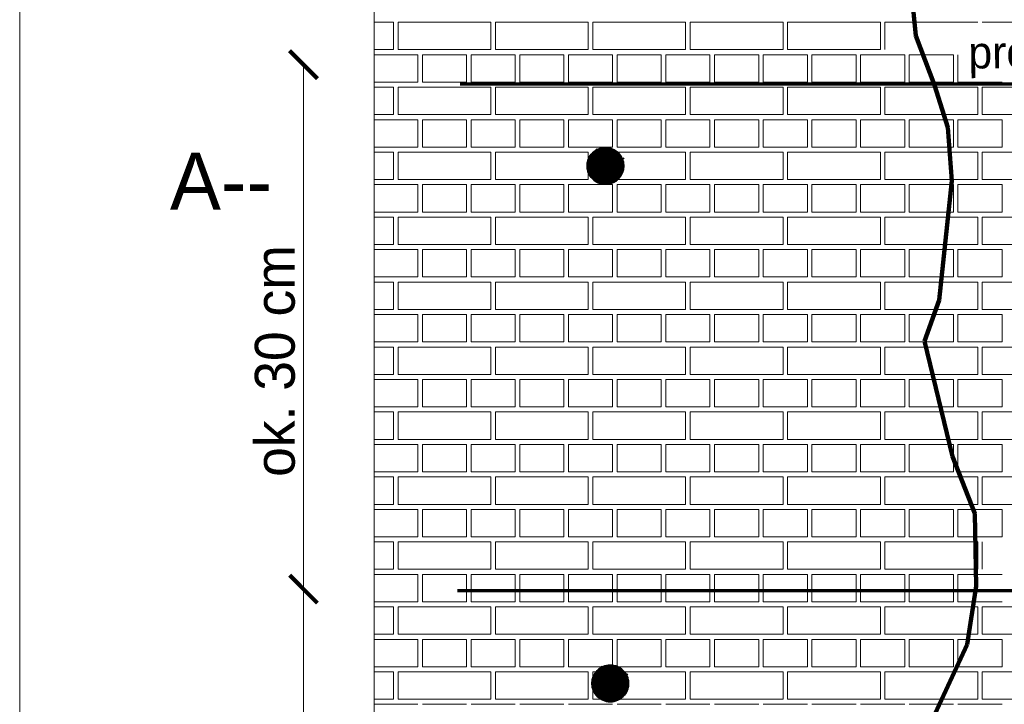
# Model space of a CAD drawing. Header units: millimetres. Extents: x 5545 to 136433, y -146986 to -36607.
# Tile 6 of 159: x 45148 to 45580, y -63820 to -63520. Entities that reach past the tile are written whole.
import ezdxf

# ---------------------------------------------------------------- set-up
doc = ezdxf.new("R2010")
doc.units = ezdxf.units.MM
doc.header["$LTSCALE"] = 8
doc.linetypes.add('DASHDOTX2', pattern=[50.8, 25.4, -12.7, 0, -12.7])
doc.layers.add('Arc_opisy', color=18, linetype='Continuous')
doc.layers.add('widok', color=2, linetype='Continuous', lineweight=20)

# ---------------------------------------------------------------- blocks, each defined once
blk = doc.blocks.new('_ArchTick')
at = {"color": 0, "linetype": 'ByBlock', "const_width": 0.15}
blk.add_lwpolyline([(-0.5, -0.5), (0.5, 0.5)], dxfattribs=at)

msp = doc.modelspace()

# ---------------------------------------------------------------- hatches: boundary and pattern name
at = {"linetype": 'DASHDOTX2', "lineweight": 25, "ltscale": 2}
h = msp.add_hatch(dxfattribs=at)
h.set_pattern_fill('ANSI31', color=2, scale=1.02375, style=0)
h.set_pattern_definition([(45, (149352.34746, -80792.34539), (-0.0904875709, 0.0904875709), [])])
h.paths.add_polyline_path([(45396.667, -63584.05, 0.599628), (45409.152, -63590.718), (45405.572, -63584.736), (45405.359, -63584.736), (45412.148, -63581.095, 0.827145)])
h.paths.add_polyline_path([(45412.712, -63584.05, 0.0946039), (45412.148, -63581.095), (45405.52, -63584.65), (45409.152, -63590.718, 0.2502907)])
h = msp.add_hatch(dxfattribs=at)
h.set_pattern_fill('ANSI31', color=5, scale=0.6825, style=0)
h.set_pattern_definition([(45, (114703.16108, -75056.42231), (-0.06032504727, 0.06032504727), [])])
h.paths.add_polyline_path([(45399.374, -63584.225, 0.599628), (45407.697, -63588.67), (45405.311, -63584.683), (45405.169, -63584.683), (45409.695, -63582.255, 0.827145)])
h.paths.add_polyline_path([(45410.071, -63584.225, 0.0946039), (45409.695, -63582.255), (45405.276, -63584.625), (45407.697, -63588.67, 0.2502907)])
h = msp.add_hatch(dxfattribs=at)
h.set_pattern_fill('ANSI31', color=2, scale=1.02375, style=0)
h.set_pattern_definition([(45, (149354.47353, -81019.03658), (-0.0904875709, 0.0904875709), [])])
h.paths.add_polyline_path([(45398.793, -63810.741, 0.599628), (45411.278, -63817.409), (45407.698, -63811.427), (45407.485, -63811.427), (45414.274, -63807.786, 0.827145)])
h.paths.add_polyline_path([(45414.838, -63810.741, 0.0946039), (45414.274, -63807.786), (45407.646, -63811.341), (45411.278, -63817.409, 0.2502907)])
h = msp.add_hatch(dxfattribs=at)
h.set_pattern_fill('ANSI31', color=5, scale=0.6825, style=0)
h.set_pattern_definition([(45, (114704.8654, -75283.577425), (-0.06032504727, 0.06032504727), [])])
h.paths.add_polyline_path([(45401.078, -63811.381, 0.599628), (45409.401, -63815.826), (45407.015, -63811.838), (45406.873, -63811.838), (45411.399, -63809.41, 0.827145)])
h.paths.add_polyline_path([(45411.775, -63811.381, 0.0946039), (45411.399, -63809.41), (45406.98, -63811.78), (45409.401, -63815.826, 0.2502907)])

# ---------------------------------------------------------------- linework, layer by layer
at = {"color": 7, "linetype": 'DASHDOTX2', "lineweight": 15, "ltscale": 2}
msp.add_line((45303.366, -63433.112), (45303.366, -64068.191), dxfattribs=at)
at = {"color": 1, "lineweight": 90, "ltscale": 2}
for p, q in [((45538.468, -63503.237), (45540.798, -63527.11)), ((45540.798, -63527.11), (45548.955, -63548.654)), ((45548.955, -63548.654), (45554.781, -63567.287)), ((45554.781, -63567.287), (45556.529, -63590.578)), ((45556.529, -63590.578), (45551.013, -63642.887)), ((45551.013, -63642.887), (45544.628, -63660.871)), ((45544.628, -63660.871), (45556.817, -63711.341)), ((45556.817, -63711.341), (45566.685, -63736.285)), ((45566.685, -63736.285), (45567.265, -63768.192)), ((45567.265, -63768.192), (45563.202, -63793.717)), ((45563.202, -63793.717), (45548.159, -63826.09))]:
    msp.add_line(p, q, dxfattribs=at)
at = {"color": 254, "lineweight": 15}
for p, q in [((45303.366, -63521.13), (45311.854, -63521.13)), ((45311.854, -63533.131), (45311.854, -63521.13)), ((45313.854, -63521.13), (45354.526, -63521.13)), ((45313.854, -63533.131), (45313.854, -63521.13)), ((45354.526, -63533.131), (45354.526, -63521.13)), ((45356.526, -63521.13), (45397.198, -63521.13)), ((45356.526, -63533.131), (45356.526, -63521.13)), ((45397.198, -63533.131), (45397.198, -63521.13)), ((45399.198, -63521.13), (45439.87, -63521.13)), ((45399.198, -63533.131), (45399.198, -63521.13)), ((45439.87, -63533.131), (45439.87, -63521.13)), ((45441.87, -63521.13), (45482.542, -63521.13)), ((45441.87, -63533.131), (45441.87, -63521.13)), ((45482.542, -63533.131), (45482.542, -63521.13)), ((45484.542, -63521.13), (45525.214, -63521.13)), ((45484.542, -63533.131), (45484.542, -63521.13)), ((45525.214, -63533.131), (45525.214, -63521.13)), ((45527.214, -63521.13), (45567.886, -63521.13)), ((45527.214, -63533.131), (45527.214, -63521.13)), ((45569.886, -63521.13), (45610.558, -63521.13)), ((45303.366, -63533.131), (45311.854, -63533.131)), ((45313.854, -63533.131), (45354.526, -63533.131)), ((45356.526, -63533.131), (45397.198, -63533.131)), ((45399.198, -63533.131), (45439.87, -63533.131)), ((45441.87, -63533.131), (45482.542, -63533.131)), ((45484.542, -63533.131), (45525.214, -63533.131)), ((45303.366, -63535.356), (45322.522, -63535.356)), ((45322.522, -63547.357), (45322.522, -63535.356)), ((45324.522, -63535.356), (45343.858, -63535.356)), ((45324.522, -63547.357), (45324.522, -63535.356)), ((45343.858, -63547.357), (45343.858, -63535.356)), ((45345.858, -63535.356), (45365.194, -63535.356)), ((45345.858, -63547.357), (45345.858, -63535.356)), ((45365.194, -63547.357), (45365.194, -63535.356)), ((45367.194, -63535.356), (45386.53, -63535.356)), ((45367.194, -63547.357), (45367.194, -63535.356)), ((45386.53, -63547.357), (45386.53, -63535.356)), ((45388.53, -63535.356), (45407.866, -63535.356)), ((45388.53, -63547.357), (45388.53, -63535.356)), ((45407.866, -63547.357), (45407.866, -63535.356)), ((45409.866, -63535.356), (45429.202, -63535.356)), ((45409.866, -63547.357), (45409.866, -63535.356)), ((45429.202, -63547.357), (45429.202, -63535.356)), ((45431.202, -63535.356), (45450.538, -63535.356)), ((45431.202, -63547.357), (45431.202, -63535.356)), ((45450.538, -63547.357), (45450.538, -63535.356)), ((45452.538, -63535.356), (45471.874, -63535.356)), ((45452.538, -63547.357), (45452.538, -63535.356)), ((45471.874, -63547.357), (45471.874, -63535.356)), ((45473.874, -63535.356), (45493.21, -63535.356)), ((45473.874, -63547.357), (45473.874, -63535.356)), ((45493.21, -63547.357), (45493.21, -63535.356)), ((45495.21, -63535.356), (45514.546, -63535.356)), ((45495.21, -63547.357), (45495.21, -63535.356)), ((45514.546, -63547.357), (45514.546, -63535.356)), ((45516.546, -63535.356), (45535.882, -63535.356)), ((45516.546, -63547.357), (45516.546, -63535.356)), ((45535.882, -63547.357), (45535.882, -63535.356)), ((45537.882, -63535.356), (45557.218, -63535.356)), ((45537.882, -63547.357), (45537.882, -63535.356)), ((45557.218, -63547.357), (45557.218, -63535.356)), ((45559.218, -63547.357), (45559.218, -63535.356)), ((45303.366, -63547.357), (45322.522, -63547.357)), ((45324.522, -63547.357), (45343.858, -63547.357)), ((45345.858, -63547.357), (45365.194, -63547.357)), ((45367.194, -63547.357), (45386.53, -63547.357)), ((45388.53, -63547.357), (45407.866, -63547.357)), ((45409.866, -63547.357), (45429.202, -63547.357)), ((45431.202, -63547.357), (45450.538, -63547.357)), ((45452.538, -63547.357), (45471.874, -63547.357)), ((45473.874, -63547.357), (45493.21, -63547.357)), ((45495.21, -63547.357), (45514.546, -63547.357)), ((45516.546, -63547.357), (45535.882, -63547.357)), ((45537.882, -63547.357), (45557.218, -63547.357)), ((45559.218, -63547.357), (45578.554, -63547.357)), ((45303.366, -63549.581), (45311.854, -63549.581)), ((45311.854, -63561.583), (45311.854, -63549.581)), ((45313.854, -63549.581), (45354.526, -63549.581)), ((45313.854, -63561.583), (45313.854, -63549.581)), ((45354.526, -63561.583), (45354.526, -63549.581)), ((45356.526, -63549.581), (45397.198, -63549.581)), ((45356.526, -63561.583), (45356.526, -63549.581)), ((45397.198, -63561.583), (45397.198, -63549.581)), ((45399.198, -63549.581), (45439.87, -63549.581)), ((45399.198, -63561.583), (45399.198, -63549.581)), ((45439.87, -63561.583), (45439.87, -63549.581)), ((45441.87, -63549.581), (45482.542, -63549.581)), ((45441.87, -63561.583), (45441.87, -63549.581)), ((45482.542, -63561.583), (45482.542, -63549.581)), ((45484.542, -63549.581), (45525.214, -63549.581)), ((45484.542, -63561.583), (45484.542, -63549.581)), ((45525.214, -63561.583), (45525.214, -63549.581)), ((45527.214, -63549.581), (45567.886, -63549.581)), ((45527.214, -63561.583), (45527.214, -63549.581)), ((45567.886, -63561.583), (45567.886, -63549.581)), ((45569.886, -63549.581), (45610.558, -63549.581)), ((45569.886, -63561.583), (45569.886, -63549.581)), ((45303.366, -63561.583), (45311.854, -63561.583)), ((45303.366, -63563.807), (45322.522, -63563.807)), ((45313.854, -63561.583), (45354.526, -63561.583)), ((45322.522, -63575.809), (45322.522, -63563.807)), ((45324.522, -63563.807), (45343.858, -63563.807)), ((45324.522, -63575.809), (45324.522, -63563.807)), ((45343.858, -63575.809), (45343.858, -63563.807)), ((45345.858, -63563.807), (45365.194, -63563.807)), ((45345.858, -63575.809), (45345.858, -63563.807)), ((45356.526, -63561.583), (45397.198, -63561.583)), ((45365.194, -63575.809), (45365.194, -63563.807)), ((45367.194, -63563.807), (45386.53, -63563.807)), ((45367.194, -63575.809), (45367.194, -63563.807)), ((45386.53, -63575.809), (45386.53, -63563.807)), ((45388.53, -63563.807), (45407.866, -63563.807)), ((45388.53, -63575.809), (45388.53, -63563.807)), ((45399.198, -63561.583), (45439.87, -63561.583)), ((45407.866, -63575.809), (45407.866, -63563.807)), ((45409.866, -63563.807), (45429.202, -63563.807)), ((45409.866, -63575.809), (45409.866, -63563.807)), ((45429.202, -63575.809), (45429.202, -63563.807)), ((45431.202, -63563.807), (45450.538, -63563.807)), ((45431.202, -63575.809), (45431.202, -63563.807)), ((45441.87, -63561.583), (45482.542, -63561.583)), ((45450.538, -63575.809), (45450.538, -63563.807)), ((45452.538, -63563.807), (45471.874, -63563.807)), ((45452.538, -63575.809), (45452.538, -63563.807)), ((45471.874, -63575.809), (45471.874, -63563.807)), ((45473.874, -63563.807), (45493.21, -63563.807)), ((45473.874, -63575.809), (45473.874, -63563.807)), ((45484.542, -63561.583), (45525.214, -63561.583)), ((45493.21, -63575.809), (45493.21, -63563.807)), ((45495.21, -63563.807), (45514.546, -63563.807)), ((45495.21, -63575.809), (45495.21, -63563.807)), ((45514.546, -63575.809), (45514.546, -63563.807)), ((45516.546, -63563.807), (45535.882, -63563.807)), ((45516.546, -63575.809), (45516.546, -63563.807)), ((45527.214, -63561.583), (45567.886, -63561.583)), ((45535.882, -63575.809), (45535.882, -63563.807)), ((45537.882, -63563.807), (45557.218, -63563.807)), ((45537.882, -63575.809), (45537.882, -63563.807)), ((45557.218, -63575.809), (45557.218, -63563.807)), ((45559.218, -63563.807), (45578.554, -63563.807)), ((45559.218, -63575.809), (45559.218, -63563.807)), ((45569.886, -63561.583), (45610.558, -63561.583)), ((45578.554, -63575.809), (45578.554, -63563.807)), ((45303.366, -63575.809), (45322.522, -63575.809)), ((45324.522, -63575.809), (45343.858, -63575.809)), ((45345.858, -63575.809), (45365.194, -63575.809)), ((45367.194, -63575.809), (45386.53, -63575.809)), ((45388.53, -63575.809), (45407.866, -63575.809)), ((45409.866, -63575.809), (45429.202, -63575.809)), ((45431.202, -63575.809), (45450.538, -63575.809)), ((45452.538, -63575.809), (45471.874, -63575.809)), ((45473.874, -63575.809), (45493.21, -63575.809)), ((45495.21, -63575.809), (45514.546, -63575.809)), ((45516.546, -63575.809), (45535.882, -63575.809)), ((45537.882, -63575.809), (45557.218, -63575.809)), ((45559.218, -63575.809), (45578.554, -63575.809)), ((45303.366, -63578.033), (45311.854, -63578.033)), ((45311.854, -63590.035), (45311.854, -63578.033)), ((45313.854, -63578.033), (45354.526, -63578.033)), ((45313.854, -63590.035), (45313.854, -63578.033)), ((45354.526, -63590.035), (45354.526, -63578.033)), ((45356.526, -63578.033), (45397.198, -63578.033)), ((45356.526, -63590.035), (45356.526, -63578.033)), ((45397.198, -63590.035), (45397.198, -63578.033)), ((45399.198, -63578.033), (45439.87, -63578.033)), ((45399.198, -63590.035), (45399.198, -63578.033)), ((45439.87, -63590.035), (45439.87, -63578.033)), ((45441.87, -63578.033), (45482.542, -63578.033)), ((45441.87, -63590.035), (45441.87, -63578.033)), ((45482.542, -63590.035), (45482.542, -63578.033)), ((45484.542, -63578.033), (45525.214, -63578.033)), ((45484.542, -63590.035), (45484.542, -63578.033)), ((45525.214, -63590.035), (45525.214, -63578.033)), ((45527.214, -63578.033), (45567.886, -63578.033)), ((45527.214, -63590.035), (45527.214, -63578.033)), ((45567.886, -63590.035), (45567.886, -63578.033)), ((45569.886, -63578.033), (45610.558, -63578.033)), ((45569.886, -63590.035), (45569.886, -63578.033)), ((45303.366, -63590.035), (45311.854, -63590.035)), ((45313.854, -63590.035), (45354.526, -63590.035)), ((45356.526, -63590.035), (45397.198, -63590.035)), ((45399.198, -63590.035), (45439.87, -63590.035)), ((45441.87, -63590.035), (45482.542, -63590.035)), ((45484.542, -63590.035), (45525.214, -63590.035)), ((45527.214, -63590.035), (45567.886, -63590.035)), ((45569.886, -63590.035), (45610.558, -63590.035)), ((45303.366, -63592.259), (45322.522, -63592.259)), ((45322.522, -63604.26), (45322.522, -63592.259)), ((45324.522, -63592.259), (45343.858, -63592.259)), ((45324.522, -63604.26), (45324.522, -63592.259)), ((45343.858, -63604.26), (45343.858, -63592.259)), ((45345.858, -63592.259), (45365.194, -63592.259)), ((45345.858, -63604.26), (45345.858, -63592.259)), ((45365.194, -63604.26), (45365.194, -63592.259)), ((45367.194, -63592.259), (45386.53, -63592.259)), ((45367.194, -63604.26), (45367.194, -63592.259)), ((45386.53, -63604.26), (45386.53, -63592.259)), ((45388.53, -63592.259), (45407.866, -63592.259)), ((45388.53, -63604.26), (45388.53, -63592.259)), ((45407.866, -63604.26), (45407.866, -63592.259)), ((45409.866, -63592.259), (45429.202, -63592.259)), ((45409.866, -63604.26), (45409.866, -63592.259)), ((45429.202, -63604.26), (45429.202, -63592.259)), ((45431.202, -63592.259), (45450.538, -63592.259)), ((45431.202, -63604.26), (45431.202, -63592.259)), ((45450.538, -63604.26), (45450.538, -63592.259)), ((45452.538, -63592.259), (45471.874, -63592.259)), ((45452.538, -63604.26), (45452.538, -63592.259)), ((45471.874, -63604.26), (45471.874, -63592.259)), ((45473.874, -63592.259), (45493.21, -63592.259)), ((45473.874, -63604.26), (45473.874, -63592.259)), ((45493.21, -63604.26), (45493.21, -63592.259)), ((45495.21, -63592.259), (45514.546, -63592.259)), ((45495.21, -63604.26), (45495.21, -63592.259)), ((45514.546, -63604.26), (45514.546, -63592.259)), ((45516.546, -63592.259), (45535.882, -63592.259)), ((45516.546, -63604.26), (45516.546, -63592.259)), ((45535.882, -63604.26), (45535.882, -63592.259)), ((45537.882, -63592.259), (45557.218, -63592.259)), ((45537.882, -63604.26), (45537.882, -63592.259)), ((45557.218, -63604.26), (45557.218, -63592.259)), ((45559.218, -63592.259), (45578.554, -63592.259)), ((45559.218, -63604.26), (45559.218, -63592.259)), ((45578.554, -63604.26), (45578.554, -63592.259)), ((45303.366, -63604.26), (45322.522, -63604.26)), ((45303.366, -63606.485), (45311.854, -63606.485)), ((45311.854, -63618.486), (45311.854, -63606.485)), ((45313.854, -63606.485), (45354.526, -63606.485)), ((45313.854, -63618.486), (45313.854, -63606.485)), ((45324.522, -63604.26), (45343.858, -63604.26)), ((45345.858, -63604.26), (45365.194, -63604.26)), ((45354.526, -63618.486), (45354.526, -63606.485)), ((45356.526, -63606.485), (45397.198, -63606.485)), ((45356.526, -63618.486), (45356.526, -63606.485)), ((45367.194, -63604.26), (45386.53, -63604.26)), ((45388.53, -63604.26), (45407.866, -63604.26)), ((45397.198, -63618.486), (45397.198, -63606.485)), ((45399.198, -63606.485), (45439.87, -63606.485)), ((45399.198, -63618.486), (45399.198, -63606.485)), ((45409.866, -63604.26), (45429.202, -63604.26)), ((45431.202, -63604.26), (45450.538, -63604.26)), ((45439.87, -63618.486), (45439.87, -63606.485)), ((45441.87, -63606.485), (45482.542, -63606.485)), ((45441.87, -63618.486), (45441.87, -63606.485)), ((45452.538, -63604.26), (45471.874, -63604.26)), ((45473.874, -63604.26), (45493.21, -63604.26)), ((45482.542, -63618.486), (45482.542, -63606.485)), ((45484.542, -63606.485), (45525.214, -63606.485)), ((45484.542, -63618.486), (45484.542, -63606.485)), ((45495.21, -63604.26), (45514.546, -63604.26)), ((45516.546, -63604.26), (45535.882, -63604.26)), ((45525.214, -63618.486), (45525.214, -63606.485)), ((45527.214, -63606.485), (45567.886, -63606.485)), ((45527.214, -63618.486), (45527.214, -63606.485)), ((45537.882, -63604.26), (45557.218, -63604.26)), ((45559.218, -63604.26), (45578.554, -63604.26)), ((45567.886, -63618.486), (45567.886, -63606.485)), ((45569.886, -63606.485), (45610.558, -63606.485)), ((45569.886, -63618.486), (45569.886, -63606.485)), ((45303.366, -63618.486), (45311.854, -63618.486)), ((45303.366, -63620.711), (45322.522, -63620.711)), ((45313.854, -63618.486), (45354.526, -63618.486)), ((45322.522, -63632.712), (45322.522, -63620.711)), ((45324.522, -63620.711), (45343.858, -63620.711)), ((45324.522, -63632.712), (45324.522, -63620.711)), ((45343.858, -63632.712), (45343.858, -63620.711)), ((45345.858, -63620.711), (45365.194, -63620.711)), ((45345.858, -63632.712), (45345.858, -63620.711)), ((45356.526, -63618.486), (45397.198, -63618.486)), ((45365.194, -63632.712), (45365.194, -63620.711)), ((45367.194, -63620.711), (45386.53, -63620.711)), ((45367.194, -63632.712), (45367.194, -63620.711)), ((45386.53, -63632.712), (45386.53, -63620.711)), ((45388.53, -63620.711), (45407.866, -63620.711)), ((45388.53, -63632.712), (45388.53, -63620.711)), ((45399.198, -63618.486), (45439.87, -63618.486)), ((45407.866, -63632.712), (45407.866, -63620.711)), ((45409.866, -63620.711), (45429.202, -63620.711)), ((45409.866, -63632.712), (45409.866, -63620.711)), ((45429.202, -63632.712), (45429.202, -63620.711)), ((45431.202, -63620.711), (45450.538, -63620.711)), ((45431.202, -63632.712), (45431.202, -63620.711)), ((45441.87, -63618.486), (45482.542, -63618.486)), ((45450.538, -63632.712), (45450.538, -63620.711)), ((45452.538, -63620.711), (45471.874, -63620.711)), ((45452.538, -63632.712), (45452.538, -63620.711)), ((45471.874, -63632.712), (45471.874, -63620.711)), ((45473.874, -63620.711), (45493.21, -63620.711)), ((45473.874, -63632.712), (45473.874, -63620.711)), ((45484.542, -63618.486), (45525.214, -63618.486)), ((45493.21, -63632.712), (45493.21, -63620.711)), ((45495.21, -63620.711), (45514.546, -63620.711)), ((45495.21, -63632.712), (45495.21, -63620.711)), ((45514.546, -63632.712), (45514.546, -63620.711)), ((45516.546, -63620.711), (45535.882, -63620.711)), ((45516.546, -63632.712), (45516.546, -63620.711)), ((45527.214, -63618.486), (45567.886, -63618.486)), ((45535.882, -63632.712), (45535.882, -63620.711)), ((45537.882, -63620.711), (45557.218, -63620.711)), ((45537.882, -63632.712), (45537.882, -63620.711)), ((45557.218, -63632.712), (45557.218, -63620.711)), ((45559.218, -63620.711), (45578.554, -63620.711)), ((45559.218, -63632.712), (45559.218, -63620.711)), ((45569.886, -63618.486), (45610.558, -63618.486)), ((45578.554, -63632.712), (45578.554, -63620.711)), ((45303.366, -63632.712), (45322.522, -63632.712)), ((45324.522, -63632.712), (45343.858, -63632.712)), ((45345.858, -63632.712), (45365.194, -63632.712)), ((45367.194, -63632.712), (45386.53, -63632.712)), ((45388.53, -63632.712), (45407.866, -63632.712)), ((45409.866, -63632.712), (45429.202, -63632.712)), ((45431.202, -63632.712), (45450.538, -63632.712)), ((45452.538, -63632.712), (45471.874, -63632.712)), ((45473.874, -63632.712), (45493.21, -63632.712)), ((45495.21, -63632.712), (45514.546, -63632.712)), ((45516.546, -63632.712), (45535.882, -63632.712)), ((45537.882, -63632.712), (45557.218, -63632.712)), ((45559.218, -63632.712), (45578.554, -63632.712)), ((45303.366, -63634.936), (45311.854, -63634.936)), ((45311.854, -63646.938), (45311.854, -63634.936)), ((45313.854, -63634.936), (45354.526, -63634.936)), ((45313.854, -63646.938), (45313.854, -63634.936)), ((45354.526, -63646.938), (45354.526, -63634.936)), ((45356.526, -63634.936), (45397.198, -63634.936)), ((45356.526, -63646.938), (45356.526, -63634.936)), ((45397.198, -63646.938), (45397.198, -63634.936)), ((45399.198, -63634.936), (45439.87, -63634.936)), ((45399.198, -63646.938), (45399.198, -63634.936)), ((45439.87, -63646.938), (45439.87, -63634.936)), ((45441.87, -63634.936), (45482.542, -63634.936)), ((45441.87, -63646.938), (45441.87, -63634.936)), ((45482.542, -63646.938), (45482.542, -63634.936)), ((45484.542, -63634.936), (45525.214, -63634.936)), ((45484.542, -63646.938), (45484.542, -63634.936)), ((45525.214, -63646.938), (45525.214, -63634.936)), ((45527.214, -63634.936), (45567.886, -63634.936)), ((45527.214, -63646.938), (45527.214, -63634.936)), ((45567.886, -63646.938), (45567.886, -63634.936)), ((45569.886, -63634.936), (45610.558, -63634.936)), ((45569.886, -63646.938), (45569.886, -63634.936)), ((45303.366, -63646.938), (45311.854, -63646.938)), ((45303.366, -63649.162), (45322.522, -63649.162)), ((45313.854, -63646.938), (45354.526, -63646.938)), ((45322.522, -63661.164), (45322.522, -63649.162)), ((45324.522, -63649.162), (45343.858, -63649.162)), ((45324.522, -63661.164), (45324.522, -63649.162)), ((45343.858, -63661.164), (45343.858, -63649.162)), ((45345.858, -63649.162), (45365.194, -63649.162)), ((45345.858, -63661.164), (45345.858, -63649.162)), ((45356.526, -63646.938), (45397.198, -63646.938)), ((45365.194, -63661.164), (45365.194, -63649.162)), ((45367.194, -63649.162), (45386.53, -63649.162)), ((45367.194, -63661.164), (45367.194, -63649.162)), ((45386.53, -63661.164), (45386.53, -63649.162)), ((45388.53, -63649.162), (45407.866, -63649.162)), ((45388.53, -63661.164), (45388.53, -63649.162)), ((45399.198, -63646.938), (45439.87, -63646.938)), ((45407.866, -63661.164), (45407.866, -63649.162)), ((45409.866, -63649.162), (45429.202, -63649.162)), ((45409.866, -63661.164), (45409.866, -63649.162)), ((45429.202, -63661.164), (45429.202, -63649.162)), ((45431.202, -63649.162), (45450.538, -63649.162)), ((45431.202, -63661.164), (45431.202, -63649.162)), ((45441.87, -63646.938), (45482.542, -63646.938)), ((45450.538, -63661.164), (45450.538, -63649.162)), ((45452.538, -63649.162), (45471.874, -63649.162)), ((45452.538, -63661.164), (45452.538, -63649.162)), ((45471.874, -63661.164), (45471.874, -63649.162)), ((45473.874, -63649.162), (45493.21, -63649.162)), ((45473.874, -63661.164), (45473.874, -63649.162)), ((45484.542, -63646.938), (45525.214, -63646.938)), ((45493.21, -63661.164), (45493.21, -63649.162)), ((45495.21, -63649.162), (45514.546, -63649.162)), ((45495.21, -63661.164), (45495.21, -63649.162)), ((45514.546, -63661.164), (45514.546, -63649.162)), ((45516.546, -63649.162), (45535.882, -63649.162)), ((45516.546, -63661.164), (45516.546, -63649.162)), ((45527.214, -63646.938), (45567.886, -63646.938)), ((45535.882, -63661.164), (45535.882, -63649.162)), ((45537.882, -63649.162), (45557.218, -63649.162)), ((45537.882, -63661.164), (45537.882, -63649.162)), ((45557.218, -63661.164), (45557.218, -63649.162)), ((45559.218, -63649.162), (45578.554, -63649.162)), ((45559.218, -63661.164), (45559.218, -63649.162)), ((45569.886, -63646.938), (45610.558, -63646.938)), ((45578.554, -63661.164), (45578.554, -63649.162)), ((45303.366, -63661.164), (45322.522, -63661.164)), ((45303.366, -63663.388), (45311.854, -63663.388)), ((45311.854, -63675.39), (45311.854, -63663.388)), ((45313.854, -63663.388), (45354.526, -63663.388)), ((45313.854, -63675.39), (45313.854, -63663.388)), ((45324.522, -63661.164), (45343.858, -63661.164)), ((45345.858, -63661.164), (45365.194, -63661.164)), ((45354.526, -63675.39), (45354.526, -63663.388)), ((45356.526, -63663.388), (45397.198, -63663.388)), ((45356.526, -63675.39), (45356.526, -63663.388)), ((45367.194, -63661.164), (45386.53, -63661.164)), ((45388.53, -63661.164), (45407.866, -63661.164)), ((45397.198, -63675.39), (45397.198, -63663.388)), ((45399.198, -63663.388), (45439.87, -63663.388)), ((45399.198, -63675.39), (45399.198, -63663.388)), ((45409.866, -63661.164), (45429.202, -63661.164)), ((45431.202, -63661.164), (45450.538, -63661.164)), ((45439.87, -63675.39), (45439.87, -63663.388)), ((45441.87, -63663.388), (45482.542, -63663.388)), ((45441.87, -63675.39), (45441.87, -63663.388)), ((45452.538, -63661.164), (45471.874, -63661.164)), ((45473.874, -63661.164), (45493.21, -63661.164)), ((45482.542, -63675.39), (45482.542, -63663.388)), ((45484.542, -63663.388), (45525.214, -63663.388)), ((45484.542, -63675.39), (45484.542, -63663.388)), ((45495.21, -63661.164), (45514.546, -63661.164)), ((45516.546, -63661.164), (45535.882, -63661.164)), ((45525.214, -63675.39), (45525.214, -63663.388)), ((45527.214, -63663.388), (45567.886, -63663.388)), ((45527.214, -63675.39), (45527.214, -63663.388)), ((45537.882, -63661.164), (45557.218, -63661.164)), ((45559.218, -63661.164), (45578.554, -63661.164)), ((45567.886, -63675.39), (45567.886, -63663.388)), ((45569.886, -63663.388), (45610.558, -63663.388)), ((45569.886, -63675.39), (45569.886, -63663.388)), ((45303.366, -63675.39), (45311.854, -63675.39)), ((45313.854, -63675.39), (45354.526, -63675.39)), ((45356.526, -63675.39), (45397.198, -63675.39)), ((45399.198, -63675.39), (45439.87, -63675.39)), ((45441.87, -63675.39), (45482.542, -63675.39)), ((45484.542, -63675.39), (45525.214, -63675.39)), ((45527.214, -63675.39), (45567.886, -63675.39)), ((45569.886, -63675.39), (45610.558, -63675.39)), ((45303.366, -63677.614), (45322.522, -63677.614)), ((45322.522, -63689.615), (45322.522, -63677.614)), ((45324.522, -63677.614), (45343.858, -63677.614)), ((45324.522, -63689.615), (45324.522, -63677.614)), ((45343.858, -63689.615), (45343.858, -63677.614)), ((45345.858, -63677.614), (45365.194, -63677.614)), ((45345.858, -63689.615), (45345.858, -63677.614)), ((45365.194, -63689.615), (45365.194, -63677.614)), ((45367.194, -63677.614), (45386.53, -63677.614)), ((45367.194, -63689.615), (45367.194, -63677.614)), ((45386.53, -63689.615), (45386.53, -63677.614)), ((45388.53, -63677.614), (45407.866, -63677.614)), ((45388.53, -63689.615), (45388.53, -63677.614)), ((45407.866, -63689.615), (45407.866, -63677.614)), ((45409.866, -63677.614), (45429.202, -63677.614)), ((45409.866, -63689.615), (45409.866, -63677.614)), ((45429.202, -63689.615), (45429.202, -63677.614)), ((45431.202, -63677.614), (45450.538, -63677.614)), ((45431.202, -63689.615), (45431.202, -63677.614)), ((45450.538, -63689.615), (45450.538, -63677.614)), ((45452.538, -63677.614), (45471.874, -63677.614)), ((45452.538, -63689.615), (45452.538, -63677.614)), ((45471.874, -63689.615), (45471.874, -63677.614)), ((45473.874, -63677.614), (45493.21, -63677.614)), ((45473.874, -63689.615), (45473.874, -63677.614)), ((45493.21, -63689.615), (45493.21, -63677.614)), ((45495.21, -63677.614), (45514.546, -63677.614)), ((45495.21, -63689.615), (45495.21, -63677.614)), ((45514.546, -63689.615), (45514.546, -63677.614)), ((45516.546, -63677.614), (45535.882, -63677.614)), ((45516.546, -63689.615), (45516.546, -63677.614)), ((45535.882, -63689.615), (45535.882, -63677.614)), ((45537.882, -63677.614), (45557.218, -63677.614)), ((45537.882, -63689.615), (45537.882, -63677.614)), ((45557.218, -63689.615), (45557.218, -63677.614)), ((45559.218, -63677.614), (45578.554, -63677.614)), ((45559.218, -63689.615), (45559.218, -63677.614)), ((45578.554, -63689.615), (45578.554, -63677.614)), ((45303.366, -63689.615), (45322.522, -63689.615)), ((45324.522, -63689.615), (45343.858, -63689.615)), ((45345.858, -63689.615), (45365.194, -63689.615)), ((45367.194, -63689.615), (45386.53, -63689.615)), ((45388.53, -63689.615), (45407.866, -63689.615)), ((45409.866, -63689.615), (45429.202, -63689.615)), ((45431.202, -63689.615), (45450.538, -63689.615)), ((45452.538, -63689.615), (45471.874, -63689.615)), ((45473.874, -63689.615), (45493.21, -63689.615)), ((45495.21, -63689.615), (45514.546, -63689.615)), ((45516.546, -63689.615), (45535.882, -63689.615)), ((45537.882, -63689.615), (45557.218, -63689.615)), ((45559.218, -63689.615), (45578.554, -63689.615)), ((45303.366, -63691.84), (45311.854, -63691.84)), ((45311.854, -63703.841), (45311.854, -63691.84)), ((45313.854, -63691.84), (45354.526, -63691.84)), ((45313.854, -63703.841), (45313.854, -63691.84)), ((45354.526, -63703.841), (45354.526, -63691.84)), ((45356.526, -63691.84), (45397.198, -63691.84)), ((45356.526, -63703.841), (45356.526, -63691.84)), ((45397.198, -63703.841), (45397.198, -63691.84)), ((45399.198, -63691.84), (45439.87, -63691.84)), ((45399.198, -63703.841), (45399.198, -63691.84)), ((45439.87, -63703.841), (45439.87, -63691.84)), ((45441.87, -63691.84), (45482.542, -63691.84)), ((45441.87, -63703.841), (45441.87, -63691.84)), ((45482.542, -63703.841), (45482.542, -63691.84)), ((45484.542, -63691.84), (45525.214, -63691.84)), ((45484.542, -63703.841), (45484.542, -63691.84)), ((45525.214, -63703.841), (45525.214, -63691.84)), ((45527.214, -63691.84), (45567.886, -63691.84)), ((45527.214, -63703.841), (45527.214, -63691.84)), ((45567.886, -63703.841), (45567.886, -63691.84)), ((45569.886, -63691.84), (45610.558, -63691.84)), ((45569.886, -63703.841), (45569.886, -63691.84)), ((45303.366, -63703.841), (45311.854, -63703.841)), ((45303.366, -63706.066), (45322.522, -63706.066)), ((45313.854, -63703.841), (45354.526, -63703.841)), ((45322.522, -63718.067), (45322.522, -63706.066)), ((45324.522, -63706.066), (45343.858, -63706.066)), ((45324.522, -63718.067), (45324.522, -63706.066)), ((45343.858, -63718.067), (45343.858, -63706.066)), ((45345.858, -63706.066), (45365.194, -63706.066)), ((45345.858, -63718.067), (45345.858, -63706.066)), ((45356.526, -63703.841), (45397.198, -63703.841)), ((45365.194, -63718.067), (45365.194, -63706.066)), ((45367.194, -63706.066), (45386.53, -63706.066)), ((45367.194, -63718.067), (45367.194, -63706.066)), ((45386.53, -63718.067), (45386.53, -63706.066)), ((45388.53, -63706.066), (45407.866, -63706.066)), ((45388.53, -63718.067), (45388.53, -63706.066)), ((45399.198, -63703.841), (45439.87, -63703.841)), ((45407.866, -63718.067), (45407.866, -63706.066)), ((45409.866, -63706.066), (45429.202, -63706.066)), ((45409.866, -63718.067), (45409.866, -63706.066)), ((45429.202, -63718.067), (45429.202, -63706.066)), ((45431.202, -63706.066), (45450.538, -63706.066)), ((45431.202, -63718.067), (45431.202, -63706.066)), ((45441.87, -63703.841), (45482.542, -63703.841)), ((45450.538, -63718.067), (45450.538, -63706.066)), ((45452.538, -63706.066), (45471.874, -63706.066)), ((45452.538, -63718.067), (45452.538, -63706.066)), ((45471.874, -63718.067), (45471.874, -63706.066)), ((45473.874, -63706.066), (45493.21, -63706.066)), ((45473.874, -63718.067), (45473.874, -63706.066)), ((45484.542, -63703.841), (45525.214, -63703.841)), ((45493.21, -63718.067), (45493.21, -63706.066)), ((45495.21, -63706.066), (45514.546, -63706.066)), ((45495.21, -63718.067), (45495.21, -63706.066)), ((45514.546, -63718.067), (45514.546, -63706.066)), ((45516.546, -63706.066), (45535.882, -63706.066)), ((45516.546, -63718.067), (45516.546, -63706.066)), ((45527.214, -63703.841), (45567.886, -63703.841)), ((45535.882, -63718.067), (45535.882, -63706.066)), ((45537.882, -63706.066), (45557.218, -63706.066)), ((45537.882, -63718.067), (45537.882, -63706.066)), ((45557.218, -63718.067), (45557.218, -63706.066)), ((45559.218, -63706.066), (45578.554, -63706.066)), ((45559.218, -63718.067), (45559.218, -63706.066)), ((45569.886, -63703.841), (45610.558, -63703.841)), ((45578.554, -63718.067), (45578.554, -63706.066)), ((45303.366, -63718.067), (45322.522, -63718.067)), ((45324.522, -63718.067), (45343.858, -63718.067)), ((45345.858, -63718.067), (45365.194, -63718.067)), ((45367.194, -63718.067), (45386.53, -63718.067)), ((45388.53, -63718.067), (45407.866, -63718.067)), ((45409.866, -63718.067), (45429.202, -63718.067)), ((45431.202, -63718.067), (45450.538, -63718.067)), ((45452.538, -63718.067), (45471.874, -63718.067)), ((45473.874, -63718.067), (45493.21, -63718.067)), ((45495.21, -63718.067), (45514.546, -63718.067)), ((45516.546, -63718.067), (45535.882, -63718.067)), ((45537.882, -63718.067), (45557.218, -63718.067)), ((45559.218, -63718.067), (45578.554, -63718.067)), ((45303.366, -63720.291), (45311.854, -63720.291)), ((45311.854, -63732.293), (45311.854, -63720.291)), ((45313.854, -63720.291), (45354.526, -63720.291)), ((45313.854, -63732.293), (45313.854, -63720.291)), ((45354.526, -63732.293), (45354.526, -63720.291)), ((45356.526, -63720.291), (45397.198, -63720.291)), ((45356.526, -63732.293), (45356.526, -63720.291)), ((45397.198, -63732.293), (45397.198, -63720.291)), ((45399.198, -63720.291), (45439.87, -63720.291)), ((45399.198, -63732.293), (45399.198, -63720.291)), ((45439.87, -63732.293), (45439.87, -63720.291)), ((45441.87, -63720.291), (45482.542, -63720.291)), ((45441.87, -63732.293), (45441.87, -63720.291)), ((45482.542, -63732.293), (45482.542, -63720.291)), ((45484.542, -63720.291), (45525.214, -63720.291)), ((45484.542, -63732.293), (45484.542, -63720.291)), ((45525.214, -63732.293), (45525.214, -63720.291)), ((45527.214, -63720.291), (45567.886, -63720.291)), ((45527.214, -63732.293), (45527.214, -63720.291)), ((45567.886, -63732.293), (45567.886, -63720.291)), ((45569.886, -63720.291), (45610.558, -63720.291)), ((45569.886, -63732.293), (45569.886, -63720.291)), ((45303.366, -63732.293), (45311.854, -63732.293)), ((45313.854, -63732.293), (45354.526, -63732.293)), ((45356.526, -63732.293), (45397.198, -63732.293)), ((45399.198, -63732.293), (45439.87, -63732.293)), ((45441.87, -63732.293), (45482.542, -63732.293)), ((45484.542, -63732.293), (45525.214, -63732.293)), ((45527.214, -63732.293), (45567.886, -63732.293)), ((45569.886, -63732.293), (45610.558, -63732.293)), ((45303.366, -63734.517), (45322.522, -63734.517)), ((45322.522, -63746.519), (45322.522, -63734.517)), ((45324.522, -63734.517), (45343.858, -63734.517)), ((45324.522, -63746.519), (45324.522, -63734.517)), ((45343.858, -63746.519), (45343.858, -63734.517)), ((45345.858, -63734.517), (45365.194, -63734.517)), ((45345.858, -63746.519), (45345.858, -63734.517)), ((45365.194, -63746.519), (45365.194, -63734.517)), ((45367.194, -63734.517), (45386.53, -63734.517)), ((45367.194, -63746.519), (45367.194, -63734.517)), ((45386.53, -63746.519), (45386.53, -63734.517)), ((45388.53, -63734.517), (45407.866, -63734.517)), ((45388.53, -63746.519), (45388.53, -63734.517)), ((45407.866, -63746.519), (45407.866, -63734.517)), ((45409.866, -63734.517), (45429.202, -63734.517)), ((45409.866, -63746.519), (45409.866, -63734.517)), ((45429.202, -63746.519), (45429.202, -63734.517)), ((45431.202, -63734.517), (45450.538, -63734.517)), ((45431.202, -63746.519), (45431.202, -63734.517)), ((45450.538, -63746.519), (45450.538, -63734.517)), ((45452.538, -63734.517), (45471.874, -63734.517)), ((45452.538, -63746.519), (45452.538, -63734.517)), ((45471.874, -63746.519), (45471.874, -63734.517)), ((45473.874, -63734.517), (45493.21, -63734.517)), ((45473.874, -63746.519), (45473.874, -63734.517)), ((45493.21, -63746.519), (45493.21, -63734.517)), ((45495.21, -63734.517), (45514.546, -63734.517)), ((45495.21, -63746.519), (45495.21, -63734.517)), ((45514.546, -63746.519), (45514.546, -63734.517)), ((45516.546, -63734.517), (45535.882, -63734.517)), ((45516.546, -63746.519), (45516.546, -63734.517)), ((45535.882, -63746.519), (45535.882, -63734.517)), ((45537.882, -63734.517), (45557.218, -63734.517)), ((45537.882, -63746.519), (45537.882, -63734.517)), ((45557.218, -63746.519), (45557.218, -63734.517)), ((45559.218, -63734.517), (45578.554, -63734.517)), ((45559.218, -63746.519), (45559.218, -63734.517)), ((45578.554, -63746.519), (45578.554, -63734.517)), ((45303.366, -63746.519), (45322.522, -63746.519)), ((45303.366, -63748.743), (45311.854, -63748.743)), ((45311.854, -63760.744), (45311.854, -63748.743)), ((45313.854, -63748.743), (45354.526, -63748.743)), ((45313.854, -63760.744), (45313.854, -63748.743)), ((45324.522, -63746.519), (45343.858, -63746.519)), ((45345.858, -63746.519), (45365.194, -63746.519)), ((45354.526, -63760.744), (45354.526, -63748.743)), ((45356.526, -63748.743), (45397.198, -63748.743)), ((45356.526, -63760.744), (45356.526, -63748.743)), ((45367.194, -63746.519), (45386.53, -63746.519)), ((45388.53, -63746.519), (45407.866, -63746.519)), ((45397.198, -63760.744), (45397.198, -63748.743)), ((45399.198, -63748.743), (45439.87, -63748.743)), ((45399.198, -63760.744), (45399.198, -63748.743)), ((45409.866, -63746.519), (45429.202, -63746.519)), ((45431.202, -63746.519), (45450.538, -63746.519)), ((45439.87, -63760.744), (45439.87, -63748.743)), ((45441.87, -63748.743), (45482.542, -63748.743)), ((45441.87, -63760.744), (45441.87, -63748.743)), ((45452.538, -63746.519), (45471.874, -63746.519)), ((45473.874, -63746.519), (45493.21, -63746.519)), ((45482.542, -63760.744), (45482.542, -63748.743)), ((45484.542, -63748.743), (45525.214, -63748.743)), ((45484.542, -63760.744), (45484.542, -63748.743)), ((45495.21, -63746.519), (45514.546, -63746.519)), ((45516.546, -63746.519), (45535.882, -63746.519)), ((45525.214, -63760.744), (45525.214, -63748.743)), ((45527.214, -63748.743), (45567.886, -63748.743)), ((45527.214, -63760.744), (45527.214, -63748.743)), ((45537.882, -63746.519), (45557.218, -63746.519)), ((45559.218, -63746.519), (45578.554, -63746.519)), ((45567.886, -63760.744), (45567.886, -63748.743)), ((45569.886, -63760.744), (45569.886, -63748.743)), ((45303.366, -63760.744), (45311.854, -63760.744)), ((45303.366, -63762.969), (45322.522, -63762.969)), ((45313.854, -63760.744), (45354.526, -63760.744)), ((45322.522, -63774.97), (45322.522, -63762.969)), ((45324.522, -63762.969), (45343.858, -63762.969)), ((45324.522, -63774.97), (45324.522, -63762.969)), ((45343.858, -63774.97), (45343.858, -63762.969)), ((45345.858, -63762.969), (45365.194, -63762.969)), ((45345.858, -63774.97), (45345.858, -63762.969)), ((45356.526, -63760.744), (45397.198, -63760.744)), ((45365.194, -63774.97), (45365.194, -63762.969)), ((45367.194, -63762.969), (45386.53, -63762.969)), ((45367.194, -63774.97), (45367.194, -63762.969)), ((45386.53, -63774.97), (45386.53, -63762.969)), ((45388.53, -63762.969), (45407.866, -63762.969)), ((45388.53, -63774.97), (45388.53, -63762.969)), ((45399.198, -63760.744), (45439.87, -63760.744)), ((45407.866, -63774.97), (45407.866, -63762.969)), ((45409.866, -63762.969), (45429.202, -63762.969)), ((45409.866, -63774.97), (45409.866, -63762.969)), ((45429.202, -63774.97), (45429.202, -63762.969)), ((45431.202, -63762.969), (45450.538, -63762.969)), ((45431.202, -63774.97), (45431.202, -63762.969)), ((45441.87, -63760.744), (45482.542, -63760.744)), ((45450.538, -63774.97), (45450.538, -63762.969)), ((45452.538, -63762.969), (45471.874, -63762.969)), ((45452.538, -63774.97), (45452.538, -63762.969)), ((45471.874, -63774.97), (45471.874, -63762.969)), ((45473.874, -63762.969), (45493.21, -63762.969)), ((45473.874, -63774.97), (45473.874, -63762.969)), ((45484.542, -63760.744), (45525.214, -63760.744)), ((45493.21, -63774.97), (45493.21, -63762.969)), ((45495.21, -63762.969), (45514.546, -63762.969)), ((45495.21, -63774.97), (45495.21, -63762.969)), ((45514.546, -63774.97), (45514.546, -63762.969)), ((45516.546, -63762.969), (45535.882, -63762.969)), ((45516.546, -63774.97), (45516.546, -63762.969)), ((45527.214, -63760.744), (45567.886, -63760.744)), ((45535.882, -63774.97), (45535.882, -63762.969)), ((45537.882, -63762.969), (45557.218, -63762.969)), ((45537.882, -63774.97), (45537.882, -63762.969)), ((45557.218, -63774.97), (45557.218, -63762.969)), ((45559.218, -63762.969), (45578.554, -63762.969)), ((45559.218, -63774.97), (45559.218, -63762.969)), ((45303.366, -63774.97), (45322.522, -63774.97)), ((45324.522, -63774.97), (45343.858, -63774.97)), ((45345.858, -63774.97), (45365.194, -63774.97)), ((45367.194, -63774.97), (45386.53, -63774.97)), ((45388.53, -63774.97), (45407.866, -63774.97)), ((45409.866, -63774.97), (45429.202, -63774.97)), ((45431.202, -63774.97), (45450.538, -63774.97)), ((45452.538, -63774.97), (45471.874, -63774.97)), ((45473.874, -63774.97), (45493.21, -63774.97)), ((45495.21, -63774.97), (45514.546, -63774.97)), ((45516.546, -63774.97), (45535.882, -63774.97)), ((45537.882, -63774.97), (45557.218, -63774.97)), ((45559.218, -63774.97), (45578.554, -63774.97)), ((45303.366, -63777.195), (45311.854, -63777.195)), ((45311.854, -63789.196), (45311.854, -63777.195)), ((45313.854, -63777.195), (45354.526, -63777.195)), ((45313.854, -63789.196), (45313.854, -63777.195)), ((45354.526, -63789.196), (45354.526, -63777.195)), ((45356.526, -63777.195), (45397.198, -63777.195)), ((45356.526, -63789.196), (45356.526, -63777.195)), ((45397.198, -63789.196), (45397.198, -63777.195)), ((45399.198, -63777.195), (45439.87, -63777.195)), ((45399.198, -63789.196), (45399.198, -63777.195)), ((45439.87, -63789.196), (45439.87, -63777.195)), ((45441.87, -63777.195), (45482.542, -63777.195)), ((45441.87, -63789.196), (45441.87, -63777.195)), ((45482.542, -63789.196), (45482.542, -63777.195)), ((45484.542, -63777.195), (45525.214, -63777.195)), ((45484.542, -63789.196), (45484.542, -63777.195)), ((45525.214, -63789.196), (45525.214, -63777.195)), ((45527.214, -63777.195), (45567.886, -63777.195)), ((45527.214, -63789.196), (45527.214, -63777.195)), ((45567.886, -63789.196), (45567.886, -63777.195)), ((45569.886, -63777.195), (45610.558, -63777.195)), ((45569.886, -63789.196), (45569.886, -63777.195)), ((45303.366, -63789.196), (45311.854, -63789.196)), ((45313.854, -63789.196), (45354.526, -63789.196)), ((45356.526, -63789.196), (45397.198, -63789.196)), ((45399.198, -63789.196), (45439.87, -63789.196)), ((45441.87, -63789.196), (45482.542, -63789.196)), ((45484.542, -63789.196), (45525.214, -63789.196)), ((45527.214, -63789.196), (45567.886, -63789.196)), ((45569.886, -63789.196), (45610.558, -63789.196)), ((45303.366, -63791.42), (45322.522, -63791.42)), ((45322.522, -63803.422), (45322.522, -63791.42)), ((45324.522, -63791.42), (45343.858, -63791.42)), ((45324.522, -63803.422), (45324.522, -63791.42)), ((45343.858, -63803.422), (45343.858, -63791.42)), ((45345.858, -63791.42), (45365.194, -63791.42)), ((45345.858, -63803.422), (45345.858, -63791.42)), ((45365.194, -63803.422), (45365.194, -63791.42)), ((45367.194, -63791.42), (45386.53, -63791.42)), ((45367.194, -63803.422), (45367.194, -63791.42)), ((45386.53, -63803.422), (45386.53, -63791.42)), ((45388.53, -63791.42), (45407.866, -63791.42)), ((45388.53, -63803.422), (45388.53, -63791.42)), ((45407.866, -63803.422), (45407.866, -63791.42)), ((45409.866, -63791.42), (45429.202, -63791.42)), ((45409.866, -63803.422), (45409.866, -63791.42)), ((45429.202, -63803.422), (45429.202, -63791.42)), ((45431.202, -63791.42), (45450.538, -63791.42)), ((45431.202, -63803.422), (45431.202, -63791.42)), ((45450.538, -63803.422), (45450.538, -63791.42)), ((45452.538, -63791.42), (45471.874, -63791.42)), ((45452.538, -63803.422), (45452.538, -63791.42)), ((45471.874, -63803.422), (45471.874, -63791.42)), ((45473.874, -63791.42), (45493.21, -63791.42)), ((45473.874, -63803.422), (45473.874, -63791.42)), ((45493.21, -63803.422), (45493.21, -63791.42)), ((45495.21, -63791.42), (45514.546, -63791.42)), ((45495.21, -63803.422), (45495.21, -63791.42)), ((45514.546, -63803.422), (45514.546, -63791.42)), ((45516.546, -63791.42), (45535.882, -63791.42)), ((45516.546, -63803.422), (45516.546, -63791.42)), ((45535.882, -63803.422), (45535.882, -63791.42)), ((45537.882, -63791.42), (45557.218, -63791.42)), ((45537.882, -63803.422), (45537.882, -63791.42)), ((45557.218, -63803.422), (45557.218, -63791.42)), ((45559.218, -63791.42), (45578.554, -63791.42)), ((45559.218, -63803.422), (45559.218, -63791.42)), ((45578.554, -63803.422), (45578.554, -63791.42)), ((45303.366, -63803.422), (45322.522, -63803.422)), ((45303.366, -63805.646), (45311.854, -63805.646)), ((45311.854, -63817.648), (45311.854, -63805.646)), ((45313.854, -63805.646), (45354.526, -63805.646)), ((45313.854, -63817.648), (45313.854, -63805.646)), ((45324.522, -63803.422), (45343.858, -63803.422)), ((45345.858, -63803.422), (45365.194, -63803.422)), ((45354.526, -63817.648), (45354.526, -63805.646)), ((45356.526, -63805.646), (45397.198, -63805.646)), ((45356.526, -63817.648), (45356.526, -63805.646)), ((45367.194, -63803.422), (45386.53, -63803.422)), ((45388.53, -63803.422), (45407.866, -63803.422)), ((45397.198, -63817.648), (45397.198, -63805.646)), ((45399.198, -63805.646), (45439.87, -63805.646)), ((45399.198, -63817.648), (45399.198, -63805.646)), ((45409.866, -63803.422), (45429.202, -63803.422)), ((45431.202, -63803.422), (45450.538, -63803.422)), ((45439.87, -63817.648), (45439.87, -63805.646)), ((45441.87, -63805.646), (45482.542, -63805.646)), ((45441.87, -63817.648), (45441.87, -63805.646)), ((45452.538, -63803.422), (45471.874, -63803.422)), ((45473.874, -63803.422), (45493.21, -63803.422)), ((45482.542, -63817.648), (45482.542, -63805.646)), ((45484.542, -63805.646), (45525.214, -63805.646)), ((45484.542, -63817.648), (45484.542, -63805.646)), ((45495.21, -63803.422), (45514.546, -63803.422)), ((45516.546, -63803.422), (45535.882, -63803.422)), ((45525.214, -63817.648), (45525.214, -63805.646)), ((45527.214, -63805.646), (45567.886, -63805.646)), ((45527.214, -63817.648), (45527.214, -63805.646)), ((45537.882, -63803.422), (45557.218, -63803.422)), ((45559.218, -63803.422), (45578.554, -63803.422)), ((45567.886, -63817.648), (45567.886, -63805.646)), ((45569.886, -63805.646), (45610.558, -63805.646)), ((45569.886, -63817.648), (45569.886, -63805.646)), ((45303.366, -63817.648), (45311.854, -63817.648)), ((45313.854, -63817.648), (45354.526, -63817.648)), ((45356.526, -63817.648), (45397.198, -63817.648)), ((45399.198, -63817.648), (45439.87, -63817.648)), ((45441.87, -63817.648), (45482.542, -63817.648)), ((45484.542, -63817.648), (45525.214, -63817.648)), ((45527.214, -63817.648), (45567.886, -63817.648)), ((45569.886, -63817.648), (45610.558, -63817.648)), ((45303.366, -63819.872), (45322.522, -63819.872)), ((45324.522, -63819.872), (45343.858, -63819.872)), ((45345.858, -63819.872), (45365.194, -63819.872)), ((45367.194, -63819.872), (45386.53, -63819.872)), ((45388.53, -63819.872), (45407.866, -63819.872)), ((45409.866, -63819.872), (45429.202, -63819.872)), ((45431.202, -63819.872), (45450.538, -63819.872)), ((45452.538, -63819.872), (45471.874, -63819.872)), ((45473.874, -63819.872), (45493.21, -63819.872)), ((45495.21, -63819.872), (45514.546, -63819.872)), ((45516.546, -63819.872), (45535.882, -63819.872)), ((45537.882, -63819.872), (45557.218, -63819.872)), ((45559.218, -63819.872), (45578.554, -63819.872))]:
    msp.add_line(p, q, dxfattribs=at)
at = {"lineweight": 15}
msp.add_line((45272.352, -63539.745), (45272.352, -63997.915), dxfattribs=at)
at = {"color": 5, "lineweight": 70, "ltscale": 2}
for p, q in [((45340.983, -63548.129), (45764.241, -63548.129)), ((45339.891, -63770.103), (45763.148, -63770.103))]:
    msp.add_line(p, q, dxfattribs=at)
at = {"color": 5, "linetype": 'DASHDOTX2', "lineweight": 35, "ltscale": 2}
for p, q in [((45400.698, -63576.537), (45409.381, -63591.1)), ((45412.842, -63580.722), (45398.255, -63588.547)), ((45402.824, -63803.229), (45411.507, -63817.791)), ((45414.57, -63806.641), (45399.983, -63814.466))]:
    msp.add_line(p, q, dxfattribs=at)
for centre in [(45404.689, -63584.05), (45406.816, -63810.741)]:
    msp.add_circle(centre, 8.023, dxfattribs=at)
at = {"color": 5, "linetype": 'DASHDOTX2', "lineweight": 25, "ltscale": 2}
for centre in [(45404.722, -63584.225), (45406.427, -63811.381)]:
    msp.add_circle(centre, 5.349, dxfattribs=at)
at = {"layer": 'Arc_opisy', "color": 1, "lineweight": 20, "ltscale": 0.5}
msp.add_line((45147.933, -65005.555), (45147.933, -63193.271), dxfattribs=at)

# ---------------------------------------------------------------- block references
at = {"lineweight": 15, "xscale": 12.25, "yscale": 12.25, "zscale": 12.25}
for p, rotation in [((45272.352, -63539.745), 90), ((45272.352, -63769.44), 270)]:
    msp.add_blockref('_ArchTick', p, dxfattribs=dict(at, rotation=rotation))

# ---------------------------------------------------------------- texts
at = {"color": 250, "linetype": 'Continuous', "lineweight": 25}
msp.add_text('ok. 30 cm', height=17.5, rotation=90, dxfattribs=at).set_placement((45268.518, -63720.259))
at = {"layer": 'widok', "color": 7, "insert": (45563.708, -63527.429), "char_height": 10.60512, "width": 406.53305, "attachment_point": 1, "rotation": 0.72225}
msp.add_mtext('{\\H1.320117x;proj. Profile-cięgna\\P}\\P               ', dxfattribs=at)
at = {"layer": 'widok', "color": 7, "insert": (45213.778, -63578.187), "char_height": 6.61979, "width": 407.54379, "attachment_point": 1}
msp.add_mtext('{\\H3.79x;A--\\P\\H0.4546x;\\P}\\P               ', dxfattribs=at)

doc.saveas('drawing.dxf')
